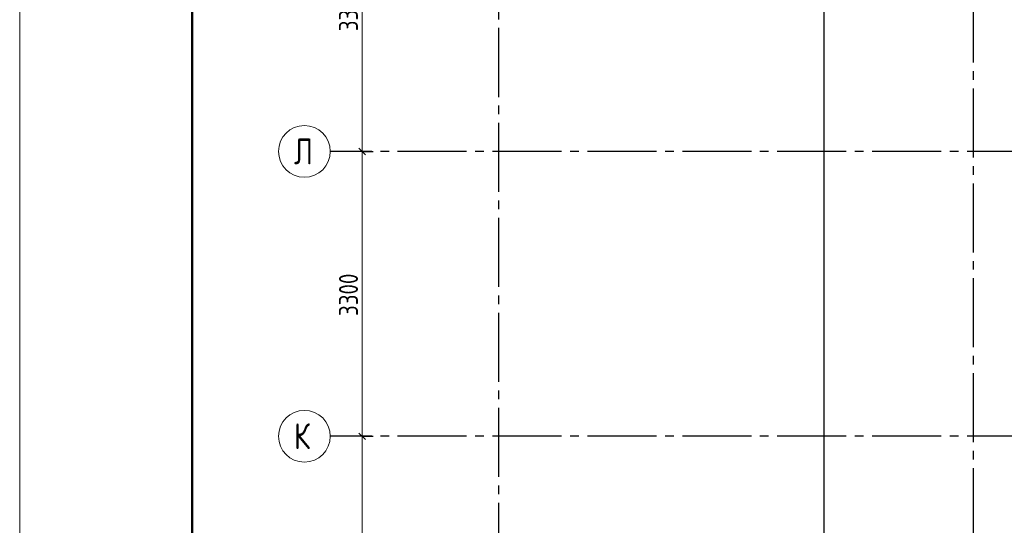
# Model space of a CAD drawing. Header units: millimetres. Extents: x 0 to 40665, y 0 to 42000.
# Tile 11 of 18: x 0 to 11413, y 24438 to 30296. Entities that reach past the tile are written whole.
import ezdxf

# ---------------------------------------------------------------- set-up
doc = ezdxf.new("R2010")
doc.units = ezdxf.units.MM
doc.linetypes.add('______5', pattern=[1100, 800, -100, 100, -100])
doc.layers.add('Standard', color=7, linetype='Continuous', lineweight=25)
doc.layers.add('Оси', color=40, linetype='______5', lineweight=18)
doc.styles.add('GOST 2.304-81', font='txt')
doc.styles.add('ISOCPEUR', font='txt')

msp = doc.modelspace()

# ---------------------------------------------------------------- linework, layer by layer
at = {"layer": 'Standard', "color": 7, "linetype": 'Continuous', "lineweight": 13, "transparency": 33554687}
for p, q in [((3971, 28770), (3971, 32070)), ((3971, 25470), (3971, 28770)), ((3971, 22170), (3971, 25470))]:
    msp.add_line(p, q, dxfattribs=at)
at = {"layer": 'Standard', "color": 251, "linetype": 'Continuous', "lineweight": -3, "true_color": 0x656565, "transparency": 33554687}
for p, q in [((3971, 28770), (3846, 28770)), ((3971, 28770), (4096, 28770)), ((3971, 25470), (3846, 25470)), ((3971, 25470), (4096, 25470))]:
    msp.add_line(p, q, dxfattribs=at)
at = {"layer": 'Standard', "color": 7, "linetype": 'Continuous', "lineweight": 25, "transparency": 33554687}
for p, q in [((4008, 28732), (3933, 28807)), ((4008, 25432), (3933, 25507))]:
    msp.add_line(p, q, dxfattribs=at)
at = {"layer": 'Standard', "color": 7, "linetype": 'Continuous', "lineweight": 13, "transparency": 33554687}
msp.add_lwpolyline([(0, 0), (29700, 0), (29700, 42000), (0, 42000), (0, 0)], close=True, dxfattribs=at)
at = {"layer": 'Standard', "color": 7, "linetype": 'Continuous', "lineweight": 50, "transparency": 33554687}
msp.add_lwpolyline([(2000, 41500), (29200, 41500), (29200, 500), (2000, 500), (2000, 41500)], close=True, dxfattribs=at)
at = {"layer": 'Standard', "color": 254, "linetype": 'Continuous', "lineweight": 25, "true_color": 0xc4c4ff, "transparency": 33554687}
msp.add_lwpolyline([(9320, 15373), (18664, 15373), (18664, 40399), (9320, 40399), (9320, 15373)], dxfattribs=at)
at = {"layer": 'Standard', "color": 251, "linetype": 'Continuous', "lineweight": -3, "true_color": 0x656565, "transparency": 33554687}
for points in [[(3971, 28770), (3954, 28770), (3954, 28770), (3954, 28770), (3954, 28770), (3954, 28770), (3954, 28770), (3700, 28770)], [(3971, 25470), (3954, 25470), (3954, 25470), (3954, 25470), (3954, 25470), (3954, 25470), (3954, 25470), (3954, 25470), (3954, 25470), (3700, 25470)]]:
    msp.add_lwpolyline(points, dxfattribs=at)
at = {"layer": 'Оси', "color": 8, "linetype": '______5', "lineweight": -3, "transparency": 33554687}
for p, q in [((11051, 40500), (11051, 7060)), ((5551, 40100), (5551, 7060)), ((11781, 28770), (3600, 28770)), ((11781, 25470), (3600, 25470))]:
    msp.add_line(p, q, dxfattribs=at)
at = {"layer": 'Оси', "color": 7, "linetype": 'Continuous', "lineweight": 13, "transparency": 33554687}
for centre in [(3300, 28770), (3300, 25470)]:
    msp.add_circle(centre, 300, dxfattribs=at)

# ---------------------------------------------------------------- texts
at = {"layer": 'Standard', "color": 7, "linetype": 'Continuous', "lineweight": 25, "transparency": 33554687, "char_height": 220, "width": 641.47, "attachment_point": 7, "rotation": 90, "style": 'GOST 2.304-81'}
for insert in [(3921, 30162), (3921, 26862)]:
    msp.add_mtext('3300', dxfattribs=dict(at, insert=insert))
at = {"layer": 'Оси', "color": 7, "linetype": 'Continuous', "lineweight": 25, "transparency": 33554687, "char_height": 300, "width": 359.84, "attachment_point": 7, "style": 'ISOCPEUR'}
for s, insert in [('\\W0.80;Л', (3180, 28620)), ('\\W0.80;К', (3180, 25320))]:
    msp.add_mtext(s, dxfattribs=dict(at, insert=insert))

doc.saveas('drawing.dxf')
